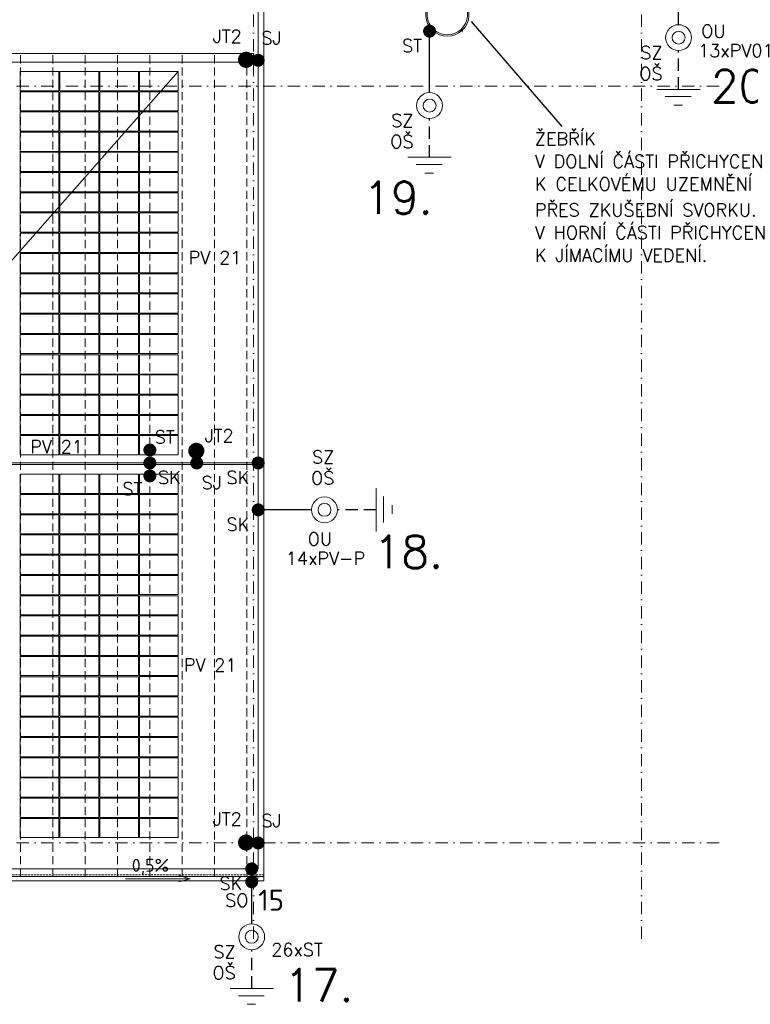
# Model space of a CAD drawing. Header units: millimetres. Extents: x -385852 to 693036, y -525006 to 444206.
# Tile 39 of 156: x 131325 to 153918, y 145012 to 175455. Entities that reach past the tile are written whole.
import ezdxf

# ---------------------------------------------------------------- set-up
doc = ezdxf.new("R2010")
doc.units = ezdxf.units.MM
for name, pattern in [('CENTERX2', [101.6, 63.5, -12.7, 12.7, -12.7]), ('DASHDOT', [25.4, 12.7, -6.35, 0, -6.35]), ('DASHED', [19.05, 12.7, -6.35]), ('HIDDEN', [9.525, 6.35, -3.175]), ('ČÁRKOVANÁ', [19.05, 12.7, -6.35])]:
    doc.linetypes.add(name, pattern=pattern)
for name, color, linetype in [('0-DRAT-8MM', 5, 'Continuous'), ('0-PASEK', 5, 'DASHED'), ('6-TEXT', 3, 'Continuous'), ('JT-TYC', 5, 'Continuous'), ('LEGENDA', 3, 'Continuous'), ('SJ-SVORKA', 5, 'Continuous'), ('SK-SVORKA', 5, 'Continuous'), ('SO-SVORKA', 5, 'Continuous'), ('ST-SVORKA', 5, 'Continuous'), ('SZ-SVORKA', 5, 'Continuous'), ('ZD-DESKA', 5, 'Continuous')]:
    doc.layers.add(name, color=color, linetype=linetype)
for name, color, linetype, lineweight in [('___FVE_návrh var.2', 6, 'Continuous', 5), ('A99_N_kce-pod', 7, 'DASHED', 20), ('A99_N_kce-pohl', 7, 'Continuous', 9), ('A99_N_kce-rez-ten', 4, 'Continuous', 20), ('A99_N_koty-vysk', 8, 'Continuous', 9), ('A99_N_txt-popis-200', 240, 'Continuous', 5), ('A99_S_osy', 1, 'CENTERX2', 5), ('ad_N_zariz', 144, 'Continuous', 9)]:
    doc.layers.add(name, color=color, linetype=linetype, lineweight=lineweight)
doc.styles.add('ad_popis 100', font='isocpeur.ttf', dxfattribs={"height": 200})
doc.styles.add('RomanS', font='romans.shx')

# ---------------------------------------------------------------- blocks, each defined once
blk = doc.blocks.new('Žebřík s ochr_ košem - 10500-1253065-1NP')
at = {"layer": 'ad_N_zariz'}
for p, q in [((-225, 674), (-235, 674)), ((-235, 674), (-235, 664)), ((-235, 664), (-225, 664)), ((-225, 664), (-225, 674)), ((225, 674), (225, 664)), ((235, 674), (225, 674)), ((225, 664), (235, 664)), ((235, 664), (235, 674)), ((-257, 191), (-257, 76)), ((-250, 191), (-257, 191)), ((-250, 229), (-250, 152)), ((-225, 229), (-250, 229)), ((-250, 83), (-250, 152)), ((-250, 152), (-225, 152)), ((-225, 152), (-225, 229)), ((225, 203), (-225, 203)), ((-225, 178), (225, 178)), ((250, 229), (225, 229)), ((225, 229), (225, 152)), ((225, 152), (250, 152)), ((250, 152), (250, 229)), ((257, 191), (250, 191)), ((250, 152), (250, 83)), ((257, 76), (257, 191)), ((-257, 76), (-212, 76)), ((-257, 76), (-212, 76)), ((-257, 76), (-212, 76)), ((-257, 75), (-212, 75)), ((-257, 75), (-212, 75)), ((-212, 83), (-250, 83)), ((-212, 76), (-212, 83)), ((250, 83), (212, 83)), ((212, 83), (212, 76)), ((212, 76), (257, 76)), ((212, 76), (257, 76)), ((212, 76), (257, 76)), ((212, 75), (257, 75)), ((212, 75), (257, 75))]:
    blk.add_line(p, q, dxfattribs=at)
for radius, start, end in [(334, 318.9589, 221.0411), (312, 322.0233, 217.9767)]:
    blk.add_arc((0, 420), radius, start, end, dxfattribs=at)
blk = doc.blocks.new('JT')
at = {"layer": 'JT-TYC', "const_width": 125}
blk.add_lwpolyline([(-62.5, 0, 1), (62.5, 0, 1)], format="xyb", close=True, dxfattribs=at)

msp = doc.modelspace()

# ---------------------------------------------------------------- linework, layer by layer
at = {"layer": '0-DRAT-8MM', "ltscale": 5}
for p, q in [((151700, 175300), (151700, 177000)), ((144000, 173200), (144000, 175200)), ((138500, 147500), (138500, 149200))]:
    msp.add_line(p, q, dxfattribs=at)
at = {"layer": '0-DRAT-8MM', "linetype": 'Continuous', "lineweight": 5, "ltscale": 0.5}
for p, q in [((138700, 149200), (138700, 176550)), ((-400, 161750), (138700, 161750)), ((-400, 149200), (138700, 149200))]:
    msp.add_line(p, q, dxfattribs=at)
at = {"layer": '0-DRAT-8MM'}
msp.add_line((140350, 160300), (138700, 160300), dxfattribs=at)
at = {"layer": '0-PASEK', "linetype": 'DASHED', "ltscale": 30}
for p, q in [((151700, 173299.9999), (151700, 174500)), ((144000, 171199.9999), (144000, 172400)), ((142350.0001, 160300), (141150, 160300)), ((138500, 145499.9999), (138500, 146700))]:
    msp.add_line(p, q, dxfattribs=at)
at = {"layer": '___FVE_návrh var.2', "linetype": 'Continuous', "lineweight": 5, "ltscale": 0.5}
msp.add_lwpolyline([(115350, 150165), (136230, 173855)], dxfattribs=at)
at = {"layer": '___FVE_návrh var.2', "lineweight": 5, "ltscale": 2}
for points in [[(132540, 173855), (132540, 173260), (131340, 173260), (131340, 173855)], [(133770, 173855), (133770, 173260), (132570, 173260), (132570, 173855)], [(133800, 173855), (133800, 173260), (135000, 173260), (135000, 173855)], [(135030, 173855), (135030, 173260), (136230, 173260), (136230, 173855)], [(132540, 173230), (132540, 172635), (131340, 172635), (131340, 173230)], [(133770, 173230), (133770, 172635), (132570, 172635), (132570, 173230)], [(133800, 173230), (133800, 172635), (135000, 172635), (135000, 173230)], [(135030, 173230), (135030, 172635), (136230, 172635), (136230, 173230)], [(132540, 172605), (132540, 172010), (131340, 172010), (131340, 172605)], [(133770, 172605), (133770, 172010), (132570, 172010), (132570, 172605)], [(133800, 172605), (133800, 172010), (135000, 172010), (135000, 172605)], [(135030, 172605), (135030, 172010), (136230, 172010), (136230, 172605)], [(132540, 171980), (132540, 171385), (131340, 171385), (131340, 171980)], [(133770, 171980), (133770, 171385), (132570, 171385), (132570, 171980)], [(133800, 171980), (133800, 171385), (135000, 171385), (135000, 171980)], [(135030, 171980), (135030, 171385), (136230, 171385), (136230, 171980)], [(132540, 171355), (132540, 170760), (131340, 170760), (131340, 171355)], [(133770, 171355), (133770, 170760), (132570, 170760), (132570, 171355)], [(133800, 171355), (133800, 170760), (135000, 170760), (135000, 171355)], [(135030, 171355), (135030, 170760), (136230, 170760), (136230, 171355)], [(132540, 170730), (132540, 170135), (131340, 170135), (131340, 170730)], [(133770, 170730), (133770, 170135), (132570, 170135), (132570, 170730)], [(133800, 170730), (133800, 170135), (135000, 170135), (135000, 170730)], [(135030, 170730), (135030, 170135), (136230, 170135), (136230, 170730)], [(132540, 170105), (132540, 169510), (131340, 169510), (131340, 170105)], [(133770, 170105), (133770, 169510), (132570, 169510), (132570, 170105)], [(133800, 170105), (133800, 169510), (135000, 169510), (135000, 170105)], [(135030, 170105), (135030, 169510), (136230, 169510), (136230, 170105)], [(132540, 169480), (132540, 168885), (131340, 168885), (131340, 169480)], [(133770, 169480), (133770, 168885), (132570, 168885), (132570, 169480)], [(133800, 169480), (133800, 168885), (135000, 168885), (135000, 169480)], [(135030, 169480), (135030, 168885), (136230, 168885), (136230, 169480)], [(132540, 168855), (132540, 168260), (131340, 168260), (131340, 168855)], [(133770, 168855), (133770, 168260), (132570, 168260), (132570, 168855)], [(133800, 168855), (133800, 168260), (135000, 168260), (135000, 168855)], [(135030, 168855), (135030, 168260), (136230, 168260), (136230, 168855)], [(132540, 168225), (132540, 167630), (131340, 167630), (131340, 168225)], [(133770, 168225), (133770, 167630), (132570, 167630), (132570, 168225)], [(133800, 168225), (133800, 167630), (135000, 167630), (135000, 168225)], [(135030, 168225), (135030, 167630), (136230, 167630), (136230, 168225)], [(132540, 167600), (132540, 167005), (131340, 167005), (131340, 167600)], [(133770, 167600), (133770, 167005), (132570, 167005), (132570, 167600)], [(133800, 167600), (133800, 167005), (135000, 167005), (135000, 167600)], [(135030, 167600), (135030, 167005), (136230, 167005), (136230, 167600)], [(132540, 166975), (132540, 166380), (131340, 166380), (131340, 166975)], [(133770, 166975), (133770, 166380), (132570, 166380), (132570, 166975)], [(133800, 166975), (133800, 166380), (135000, 166380), (135000, 166975)], [(135030, 166975), (135030, 166380), (136230, 166380), (136230, 166975)], [(132540, 166350), (132540, 165755), (131340, 165755), (131340, 166350)], [(133770, 166350), (133770, 165755), (132570, 165755), (132570, 166350)], [(133800, 166350), (133800, 165755), (135000, 165755), (135000, 166350)], [(135030, 166350), (135030, 165755), (136230, 165755), (136230, 166350)], [(132540, 165725), (132540, 165130), (131340, 165130), (131340, 165725)], [(133770, 165725), (133770, 165130), (132570, 165130), (132570, 165725)], [(133800, 165725), (133800, 165130), (135000, 165130), (135000, 165725)], [(135030, 165725), (135030, 165130), (136230, 165130), (136230, 165725)], [(132540, 165095), (132540, 164500), (131340, 164500), (131340, 165095)], [(133770, 165095), (133770, 164500), (132570, 164500), (132570, 165095)], [(133800, 165095), (133800, 164500), (135000, 164500), (135000, 165095)], [(135030, 165095), (135030, 164500), (136230, 164500), (136230, 165095)], [(132540, 164470), (132540, 163875), (131340, 163875), (131340, 164470)], [(133770, 164470), (133770, 163875), (132570, 163875), (132570, 164470)], [(133800, 164470), (133800, 163875), (135000, 163875), (135000, 164470)], [(135030, 164470), (135030, 163875), (136230, 163875), (136230, 164470)], [(132540, 163845), (132540, 163250), (131340, 163250), (131340, 163845)], [(133770, 163845), (133770, 163250), (132570, 163250), (132570, 163845)], [(133800, 163845), (133800, 163250), (135000, 163250), (135000, 163845)], [(135030, 163845), (135030, 163250), (136230, 163250), (136230, 163845)], [(132540, 163220), (132540, 162625), (131340, 162625), (131340, 163220)], [(133770, 163220), (133770, 162625), (132570, 162625), (132570, 163220)], [(133800, 163220), (133800, 162625), (135000, 162625), (135000, 163220)], [(135030, 163220), (135030, 162625), (136230, 162625), (136230, 163220)], [(132540, 162595), (132540, 162000), (131340, 162000), (131340, 162595)], [(133770, 162595), (133770, 162000), (132570, 162000), (132570, 162595)], [(133800, 162595), (133800, 162000), (135000, 162000), (135000, 162595)], [(135030, 162595), (135030, 162000), (136230, 162000), (136230, 162595)], [(132540, 160805), (132540, 161400), (131340, 161400), (131340, 160805)], [(133770, 160805), (133770, 161400), (132570, 161400), (132570, 160805)], [(133800, 160805), (133800, 161400), (135000, 161400), (135000, 160805)], [(135030, 160805), (135030, 161400), (136230, 161400), (136230, 160805)], [(132540, 160180), (132540, 160775), (131340, 160775), (131340, 160180)], [(133770, 160180), (133770, 160775), (132570, 160775), (132570, 160180)], [(133800, 160180), (133800, 160775), (135000, 160775), (135000, 160180)], [(135030, 160180), (135030, 160775), (136230, 160775), (136230, 160180)], [(132540, 159555), (132540, 160150), (131340, 160150), (131340, 159555)], [(133770, 159555), (133770, 160150), (132570, 160150), (132570, 159555)], [(133800, 159555), (133800, 160150), (135000, 160150), (135000, 159555)], [(135030, 159555), (135030, 160150), (136230, 160150), (136230, 159555)], [(132540, 158930), (132540, 159525), (131340, 159525), (131340, 158930)], [(133770, 158930), (133770, 159525), (132570, 159525), (132570, 158930)], [(133800, 158930), (133800, 159525), (135000, 159525), (135000, 158930)], [(135030, 158930), (135030, 159525), (136230, 159525), (136230, 158930)], [(132540, 158305), (132540, 158900), (131340, 158900), (131340, 158305)], [(133770, 158305), (133770, 158900), (132570, 158900), (132570, 158305)], [(133800, 158305), (133800, 158900), (135000, 158900), (135000, 158305)], [(135030, 158305), (135030, 158900), (136230, 158900), (136230, 158305)], [(132540, 157675), (132540, 158270), (131340, 158270), (131340, 157675)], [(133770, 157675), (133770, 158270), (132570, 158270), (132570, 157675)], [(133800, 157675), (133800, 158270), (135000, 158270), (135000, 157675)], [(135030, 157680), (135030, 158275), (136230, 158275), (136230, 157680)], [(132540, 157050), (132540, 157645), (131340, 157645), (131340, 157050)], [(133770, 157050), (133770, 157645), (132570, 157645), (132570, 157050)], [(133800, 157050), (133800, 157645), (135000, 157645), (135000, 157050)], [(135030, 157050), (135030, 157645), (136230, 157645), (136230, 157050)], [(132540, 156425), (132540, 157020), (131340, 157020), (131340, 156425)], [(133770, 156425), (133770, 157020), (132570, 157020), (132570, 156425)], [(133800, 156425), (133800, 157020), (135000, 157020), (135000, 156425)], [(135030, 156425), (135030, 157020), (136230, 157020), (136230, 156425)], [(132540, 155800), (132540, 156395), (131340, 156395), (131340, 155800)], [(133770, 155800), (133770, 156395), (132570, 156395), (132570, 155800)], [(133800, 155800), (133800, 156395), (135000, 156395), (135000, 155800)], [(135030, 155800), (135030, 156395), (136230, 156395), (136230, 155800)], [(132540, 155175), (132540, 155770), (131340, 155770), (131340, 155175)], [(133770, 155175), (133770, 155770), (132570, 155770), (132570, 155175)], [(133800, 155175), (133800, 155770), (135000, 155770), (135000, 155175)], [(135030, 155175), (135030, 155770), (136230, 155770), (136230, 155175)], [(132540, 154545), (132540, 155140), (131340, 155140), (131340, 154545)], [(133770, 154545), (133770, 155140), (132570, 155140), (132570, 154545)], [(133800, 154545), (133800, 155140), (135000, 155140), (135000, 154545)], [(135030, 154550), (135030, 155145), (136230, 155145), (136230, 154550)], [(131340, 154515), (131340, 153920), (132540, 153920), (132540, 154515)], [(132570, 154515), (132570, 153920), (133770, 153920), (133770, 154515)], [(133800, 154515), (133800, 153920), (135000, 153920), (135000, 154515)], [(135030, 153920), (135030, 154515), (136230, 154515), (136230, 153920)], [(131340, 153885), (131340, 153290), (132540, 153290), (132540, 153885)], [(132570, 153885), (132570, 153290), (133770, 153290), (133770, 153885)], [(133800, 153885), (133800, 153290), (135000, 153290), (135000, 153885)], [(136230, 153890), (136230, 153295), (135030, 153295), (135030, 153890)], [(131340, 153260), (131340, 152665), (132540, 152665), (132540, 153260)], [(132570, 153260), (132570, 152665), (133770, 152665), (133770, 153260)], [(133800, 153260), (133800, 152665), (135000, 152665), (135000, 153260)], [(136230, 153260), (136230, 152665), (135030, 152665), (135030, 153260)], [(131340, 152635), (131340, 152040), (132540, 152040), (132540, 152635)], [(132570, 152635), (132570, 152040), (133770, 152040), (133770, 152635)], [(133800, 152635), (133800, 152040), (135000, 152040), (135000, 152635)], [(136230, 152635), (136230, 152040), (135030, 152040), (135030, 152635)], [(131340, 152010), (131340, 151415), (132540, 151415), (132540, 152010)], [(132570, 152010), (132570, 151415), (133770, 151415), (133770, 152010)], [(133800, 152010), (133800, 151415), (135000, 151415), (135000, 152010)], [(136230, 152010), (136230, 151415), (135030, 151415), (135030, 152010)], [(131340, 151385), (131340, 150790), (132540, 150790), (132540, 151385)], [(132570, 151385), (132570, 150790), (133770, 150790), (133770, 151385)], [(133800, 151385), (133800, 150790), (135000, 150790), (135000, 151385)], [(136230, 151385), (136230, 150790), (135030, 150790), (135030, 151385)], [(131340, 150760), (131340, 150165), (132540, 150165), (132540, 150760)], [(132570, 150760), (132570, 150165), (133770, 150165), (133770, 150760)], [(133800, 150760), (133800, 150165), (135000, 150165), (135000, 150760)], [(136230, 150760), (136230, 150165), (135030, 150165), (135030, 150760)]]:
    msp.add_lwpolyline(points, close=True, dxfattribs=at)
at = {"layer": 'A99_N_kce-pod', "linetype": 'HIDDEN', "lineweight": 5, "ltscale": 10}
msp.add_lwpolyline([(138875.5457, 149020), (-600, 149020)], dxfattribs=at)
at = {"layer": 'A99_N_kce-pohl', "linetype": 'Continuous', "ltscale": 25}
msp.add_lwpolyline([(7180, 174440), (-650, 174440), (-650, 148960), (138875, 148960), (138875, 176350)], dxfattribs=at)
at = {"layer": 'A99_N_kce-pohl', "color": 1, "linetype": 'Continuous', "lineweight": 9, "ltscale": 25}
msp.add_lwpolyline([(138550, 174145), (138550, 174410), (8010, 174410), (8010, 174145)], close=True, dxfattribs=at)
at = {"layer": 'A99_N_kce-pohl', "color": 30, "linetype": 'ČÁRKOVANÁ', "lineweight": 5, "ltscale": 20, "true_color": 0xff6e3d}
for points in [[(131350, 148960), (131350, 148960), (131350, 174380)], [(132350, 148960), (132350, 148960), (132350, 174380)], [(133350, 148960), (133350, 148960), (133350, 174380)], [(134350, 148960), (134350, 148960), (134350, 174380)], [(135350, 148960), (135350, 148960), (135350, 174380)], [(136350, 148960), (136350, 148960), (136350, 174380)], [(137350, 148960), (137350, 148960), (137350, 174380)], [(138350, 148960), (138350, 148960), (138350, 174380)]]:
    msp.add_lwpolyline(points, dxfattribs=at)
at = {"layer": 'A99_N_kce-pohl', "color": 1, "linetype": 'Continuous', "lineweight": 9, "ltscale": 25}
msp.add_lwpolyline([(138875.5457, 161700), (-650, 161700)], dxfattribs=at)
at = {"layer": 'A99_N_kce-pohl', "linetype": 'Continuous'}
for points in [[(138875, 148960), (138875, 148830)], [(138875, 148830), (-650, 148830)]]:
    msp.add_lwpolyline(points, dxfattribs=at)
msp.add_circle((138635, 148920), 60, dxfattribs=at)
at = {"layer": 'A99_N_koty-vysk'}
for points in [[(136595, 148895), (134595, 148894.9907)], [(136595, 148895), (136244.9995, 148994.9984)], [(136595, 148895), (136245.0005, 148794.9984)]]:
    msp.add_lwpolyline(points, dxfattribs=at)
at = {"layer": 'A99_S_osy', "linetype": 'DASHDOT', "lineweight": 5, "ltscale": 30}
for points in [[(138550, 250300), (138550, 146890)], [(150550, 250300), (150550, 146890)], [(152950, 173400), (-2660, 173400)], [(152950, 150000), (-2645, 150000)]]:
    msp.add_lwpolyline(points, dxfattribs=at)
at = {"layer": 'LEGENDA'}
msp.add_line((148100, 172150), (145300, 175400), dxfattribs=at)
at = {"layer": 'SJ-SVORKA', "const_width": 200}
for points in [[(138700, 174300, 1), (138700, 174100, 1)], [(136700, 161750, -1), (136900, 161750, -1)], [(138700, 150100, 1), (138700, 149900, 1)]]:
    msp.add_lwpolyline(points, format="xyb", close=True, dxfattribs=at)
at = {"layer": 'SK-SVORKA', "const_width": 200}
for points in [[(135450, 161750, 1), (135250, 161750, 1)], [(138800, 161750, 1), (138600, 161750, 1)], [(138800, 160300, 1), (138600, 160300, 1)], [(138600, 149200, 1), (138400, 149200, 1)]]:
    msp.add_lwpolyline(points, format="xyb", close=True, dxfattribs=at)
at = {"layer": 'SO-SVORKA', "const_width": 200}
msp.add_lwpolyline([(138400, 148800, 1), (138600, 148800, 1)], format="xyb", close=True, dxfattribs=at)
at = {"layer": 'ST-SVORKA', "const_width": 200}
for points in [[(143900, 175100, 1), (144100, 175100, 1)], [(135250, 162150, 1), (135450, 162150, 1)], [(135250, 161350, 1), (135450, 161350, 1)]]:
    msp.add_lwpolyline(points, format="xyb", close=True, dxfattribs=at)
at = {"layer": 'SZ-SVORKA', "lineweight": 0}
for centre, radius in [((151700, 174899.9999), 400), ((151700, 174899.9999), 200), ((144000, 172799.9999), 400), ((144000, 172799.9999), 200), ((140750.0001, 160300), 400), ((140750.0001, 160300), 200), ((138500, 147099.9999), 400), ((138500, 147099.9999), 200)]:
    msp.add_circle(centre, radius, dxfattribs=at)
at = {"layer": 'ZD-DESKA', "lineweight": 0}
for p, q in [((152369.1633, 173299.9999), (151030.8367, 173299.9999)), ((152087.4267, 173078.549), (151287.4268, 173078.549)), ((151820.7601, 172811.8824), (151554.0934, 172811.8824)), ((144669.1633, 171199.9999), (143330.8367, 171199.9999)), ((144387.4267, 170978.549), (143587.4268, 170978.549)), ((144120.7601, 170711.8824), (143854.0934, 170711.8824)), ((142350.0001, 159630.8367), (142350.0001, 160969.1633)), ((142571.451, 159912.5733), (142571.451, 160712.5732)), ((142838.1176, 160179.2399), (142838.1176, 160445.9066)), ((139169.1633, 145499.9999), (137830.8367, 145499.9999)), ((138887.4267, 145278.549), (138087.4268, 145278.549)), ((138620.7601, 145011.8824), (138354.0934, 145011.8824))]:
    msp.add_line(p, q, dxfattribs=at)

# ---------------------------------------------------------------- block references
at = {"layer": 'A99_N_kce-rez-ten', "xscale": 2, "yscale": 2, "zscale": 2, "rotation": 180}
msp.add_blockref('Žebřík s ochr_ košem - 10500-1253065-1NP', (144550, 176450), dxfattribs=at)
at = {"layer": 'JT-TYC', "yscale": 2, "zscale": 200}
for p, xscale, rotation in [((138325.8443, 174214.6529), 2, 270), ((136785.3471, 162124.1557), -2, 180), ((138325.8443, 150014.6529), 2, 270)]:
    msp.add_blockref('JT', p, dxfattribs=dict(at, xscale=xscale, rotation=rotation))

# ---------------------------------------------------------------- texts
at = {"layer": '6-TEXT', "style": 'RomanS'}
for s, p in [('OU', (152400, 174900)), ('SZ', (150514.3464, 174235.232)), ('13xPV01', (152304.7619, 174300)), ('OŠ', (150485.7143, 173585.7143)), ('SZ', (142814.3464, 172135.232)), ('OŠ', (142785.7143, 171485.7143)), ('PV 21', (136550, 167900)), ('ST', (135500, 162350)), ('PV 21', (131650, 162050)), ('SZ', (140364.3464, 161735.232)), ('SK', (135600, 161100)), ('SK', (137719.0476, 161100)), ('OŠ', (140335.7143, 161085.7143)), ('ST', (134500, 160750)), ('SK', (137719.0476, 159650)), ('OU', (140230.9524, 159200)), ('14xPV-P', (139554.7619, 158600)), ('PV 21', (136400, 155300)), ('SK', (137500, 148550)), ('SO', (137678.5185, 148028.1786)), ('SZ', (137314.3464, 146435.232)), ('26xST', (139104.7619, 146500)), ('OŠ', (137285.7143, 145785.7143))]:
    msp.add_text(s, height=400, dxfattribs=at).set_placement(p)
at = {"layer": '6-TEXT', "color": 5, "style": 'RomanS'}
for s, p in [('20.', (152700, 172900, 8000.0001)), ('19.', (141950, 169450, 8000.0001)), ('18.', (142269.0476, 158500, 8000.0001)), ('17.', (139500, 145100, 8000.0001))]:
    msp.add_text(s, height=1000, dxfattribs=at).set_placement(p)
at = {"layer": 'A99_N_koty-vysk', "insert": (135942.0019, 149510), "char_height": 400, "attachment_point": 3, "style": 'ad_popis 100'}
msp.add_mtext_dynamic_manual_height_columns('0,5%', width=673.851813, gutter_width=2000, heights=[0], dxfattribs=at)
at = {"layer": 'A99_N_txt-popis-200', "color": 1, "lineweight": 0, "insert": (138700, 148556.7376), "char_height": 650, "attachment_point": 1, "style": 'ad_popis 100'}
msp.add_mtext_dynamic_manual_height_columns('15', width=832.5, gutter_width=1000, heights=[0], dxfattribs=at)
at = {"layer": 'LEGENDA', "style": 'RomanS'}
for s, p in [('JT2', (137297.9508, 174741.714)), ('SJ', (138797.9508, 174691.714)), ('ST', (143150, 174450)), ('ŽEBŘÍK', (147254.3409, 171572.1965)), ('V DOLNÍ ČÁSTI PŘICHYCEN', (147254.3409, 170872.1965)), ('K CELKOVÉMU UZEMNĚNÍ', (147254.3409, 170172.1965)), ('PŘES ZKUŠEBNÍ SVORKU.', (147254.3409, 169372.1965)), ('V HORNÍ ČÁSTI PŘICHYCEN', (147254.3409, 168672.1965)), ('K JÍMACÍMU VEDENÍ.', (147254.3409, 167972.1965)), ('JT2', (137047.9508, 162391.714)), ('SJ', (136950, 160941.714)), ('JT2', (137297.9508, 150541.714)), ('SJ', (138797.9508, 150491.714))]:
    msp.add_text(s, height=400, dxfattribs=at).set_placement(p)

doc.saveas('drawing.dxf')
